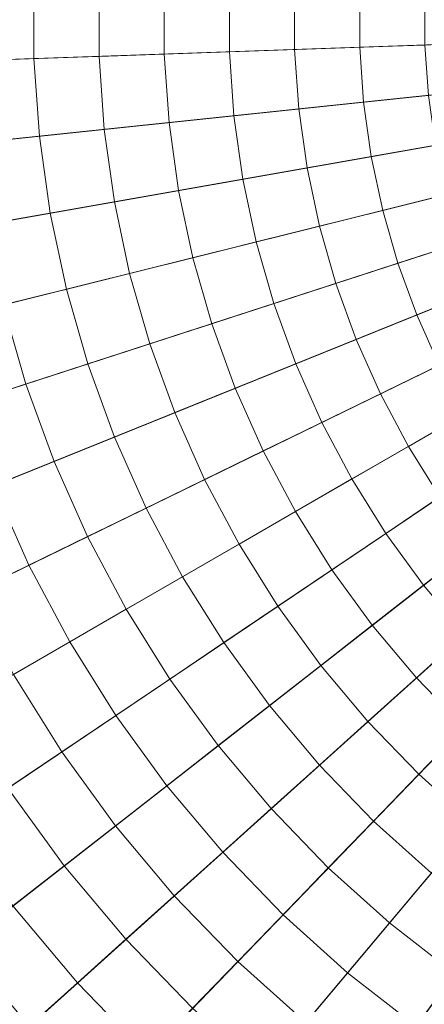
# Model space of a CAD drawing. Header units: centimetres. Extents: x -3.01 to 4.18, y -5.46 to 1.74.
# Tile 192 of 256: x 0.08 to 0.26, y -2.3 to -1.86. Entities that reach past the tile are written whole.
import ezdxf

# ---------------------------------------------------------------- set-up
doc = ezdxf.new("R2010")
doc.units = ezdxf.units.CM
doc.header["$LTSCALE"] = 2.54
doc.layers.add('Lucido design-1', color=7, linetype='Continuous')

# ---------------------------------------------------------------- blocks, each defined once
blk = doc.blocks.new('Gruppo-1')
at = {"color": 142, "linetype": 'Continuous', "lineweight": 9}
for points in [[(-0.41246, -1.82558, 36.39157), (-0.41246, -1.89534, 36.39157), (0.58636, -1.86046, 36.39157), (-0.41246, -1.82558, 36.39157)], [(0.58636, -1.86046, 37.29882), (-0.41246, -1.89534, 37.29882), (-0.41246, -1.82558, 37.29882), (0.58636, -1.86046, 37.29882)], [(-0.41246, -1.89534, 36.39157), (-0.4076, -1.96493, 36.39157), (0.58636, -1.86046, 36.39157), (-0.41246, -1.89534, 36.39157)], [(0.58636, -1.86046, 37.29882), (-0.4076, -1.96493, 37.29882), (-0.41246, -1.89534, 37.29882), (0.58636, -1.86046, 37.29882)], [(-0.4076, -1.96493, 36.39157), (-0.39789, -2.03401, 36.39157), (0.58636, -1.86046, 36.39157), (-0.4076, -1.96493, 36.39157)], [(0.58636, -1.86046, 37.29882), (-0.39789, -2.03401, 37.29882), (-0.4076, -1.96493, 37.29882), (0.58636, -1.86046, 37.29882)], [(-0.39789, -2.03401, 36.39157), (-0.38339, -2.10225, 36.39157), (0.58636, -1.86046, 36.39157), (-0.39789, -2.03401, 36.39157)], [(0.58636, -1.86046, 37.29882), (-0.38339, -2.10225, 37.29882), (-0.39789, -2.03401, 37.29882), (0.58636, -1.86046, 37.29882)], [(-0.38339, -2.10225, 36.39157), (-0.36416, -2.1693, 36.39157), (0.58636, -1.86046, 36.39157), (-0.38339, -2.10225, 36.39157)], [(0.58636, -1.86046, 37.29882), (-0.36416, -2.1693, 37.29882), (-0.38339, -2.10225, 37.29882), (0.58636, -1.86046, 37.29882)], [(-0.36416, -2.1693, 36.39157), (-0.3403, -2.23486, 36.39157), (0.58636, -1.86046, 36.39157), (-0.36416, -2.1693, 36.39157)], [(0.58636, -1.86046, 37.29882), (-0.3403, -2.23486, 37.29882), (-0.36416, -2.1693, 37.29882), (0.58636, -1.86046, 37.29882)], [(-0.3403, -2.23486, 36.39157), (-0.31193, -2.29858, 36.39157), (0.58636, -1.86046, 36.39157), (-0.3403, -2.23486, 36.39157)], [(0.58636, -1.86046, 37.29882), (-0.31193, -2.29858, 37.29882), (-0.3403, -2.23486, 37.29882), (0.58636, -1.86046, 37.29882)], [(-0.31193, -2.29858, 36.39157), (-0.27917, -2.36018, 36.39157), (0.58636, -1.86046, 36.39157), (-0.31193, -2.29858, 36.39157)], [(0.58636, -1.86046, 37.29882), (-0.27917, -2.36018, 37.29882), (-0.31193, -2.29858, 37.29882), (0.58636, -1.86046, 37.29882)], [(-0.27917, -2.36018, 36.39157), (-0.24221, -2.41934, 36.39157), (0.58636, -1.86046, 36.39157), (-0.27917, -2.36018, 36.39157)], [(0.58636, -1.86046, 37.29882), (-0.24221, -2.41934, 37.29882), (-0.27917, -2.36018, 37.29882), (0.58636, -1.86046, 37.29882)], [(-0.24221, -2.41934, 36.39157), (-0.2012, -2.47577, 36.39157), (0.58636, -1.86046, 36.39157), (-0.24221, -2.41934, 36.39157)], [(0.58636, -1.86046, 37.29882), (-0.2012, -2.47577, 37.29882), (-0.24221, -2.41934, 37.29882), (0.58636, -1.86046, 37.29882)], [(-0.2012, -2.47577, 36.39157), (-0.15636, -2.52921, 36.39157), (0.58636, -1.86046, 36.39157), (-0.2012, -2.47577, 36.39157)], [(0.58636, -1.86046, 37.29882), (-0.15636, -2.52921, 37.29882), (-0.2012, -2.47577, 37.29882), (0.58636, -1.86046, 37.29882)], [(-0.15636, -2.52921, 36.39157), (-0.1079, -2.57939, 36.39157), (0.58636, -1.86046, 36.39157), (-0.15636, -2.52921, 36.39157)], [(0.58636, -1.86046, 37.29882), (-0.1079, -2.57939, 37.29882), (-0.15636, -2.52921, 37.29882), (0.58636, -1.86046, 37.29882)], [(-0.1079, -2.57939, 36.39157), (-0.05606, -2.62607, 36.39157), (0.58636, -1.86046, 36.39157), (-0.1079, -2.57939, 36.39157)], [(0.58636, -1.86046, 37.29882), (-0.05606, -2.62607, 37.29882), (-0.1079, -2.57939, 37.29882), (0.58636, -1.86046, 37.29882)], [(-0.05606, -2.62607, 36.39157), (-0.00109, -2.66902, 36.39157), (0.58636, -1.86046, 36.39157), (-0.05606, -2.62607, 36.39157)], [(0.58636, -1.86046, 37.29882), (-0.00109, -2.66902, 37.29882), (-0.05606, -2.62607, 37.29882), (0.58636, -1.86046, 37.29882)]]:
    blk.add_polyline3d(points, dxfattribs=at)
for points in [[(-3.01007, -1.73487, 37.29766), (-3.01007, -1.98605, 37.29766), (0.5842, -1.86054, 37.29766), (0.5842, -1.86039, 37.29766)], [(0.08918, -1.8431, 38.3835), (0.08918, -1.87782, 38.3835), (0.06012, -1.87884, 38.38116), (0.06012, -1.84208, 38.38116)], [(0.11825, -1.84411, 38.38574), (0.11825, -1.87681, 38.38574), (0.08918, -1.87782, 38.3835), (0.08918, -1.8431, 38.3835)], [(0.14733, -1.84513, 38.38789), (0.14733, -1.87579, 38.38789), (0.11825, -1.87681, 38.38574), (0.11825, -1.84411, 38.38574)], [(0.17642, -1.84615, 38.38993), (0.17642, -1.87478, 38.38993), (0.14733, -1.87579, 38.38789), (0.14733, -1.84513, 38.38789)], [(0.20551, -1.84716, 38.39187), (0.20551, -1.87376, 38.39187), (0.17642, -1.87478, 38.38993), (0.17642, -1.84615, 38.38993)], [(0.23461, -1.84818, 38.39371), (0.23461, -1.87274, 38.39371), (0.20551, -1.87376, 38.39187), (0.20551, -1.84716, 38.39187)], [(0.26372, -1.84919, 38.39544), (0.26372, -1.87173, 38.39544), (0.23461, -1.87274, 38.39371), (0.23461, -1.84818, 38.39371)], [(-3.01007, -1.98605, 37.29766), (-2.99255, -2.23662, 37.29766), (0.58421, -1.86069, 37.29766), (0.5842, -1.86054, 37.29766)], [(-2.99255, -2.23662, 37.29766), (-2.95759, -2.48536, 37.29766), (0.58423, -1.86084, 37.29766), (0.58421, -1.86069, 37.29766)], [(-2.95759, -2.48536, 37.29766), (-2.90537, -2.73105, 37.29766), (0.58426, -1.86098, 37.29766), (0.58423, -1.86084, 37.29766)], [(-2.90537, -2.73105, 37.29766), (-2.83614, -2.9725, 37.29766), (0.58431, -1.86113, 37.29766), (0.58426, -1.86098, 37.29766)], [(-2.83614, -2.9725, 37.29766), (-2.75023, -3.20853, 37.29766), (0.58436, -1.86127, 37.29766), (0.58431, -1.86113, 37.29766)], [(-2.75023, -3.20853, 37.29766), (-2.64806, -3.43799, 37.29766), (0.58442, -1.86141, 37.29766), (0.58436, -1.86127, 37.29766)], [(-2.64806, -3.43799, 37.29766), (-2.53014, -3.65977, 37.29766), (0.58449, -1.86154, 37.29766), (0.58442, -1.86141, 37.29766)], [(-2.53014, -3.65977, 37.29766), (-2.39704, -3.87279, 37.29766), (0.58457, -1.86167, 37.29766), (0.58449, -1.86154, 37.29766)], [(-2.39704, -3.87279, 37.29766), (-2.24939, -4.076, 37.29766), (0.58466, -1.86179, 37.29766), (0.58457, -1.86167, 37.29766)], [(-2.24939, -4.076, 37.29766), (-2.08794, -4.26841, 37.29766), (0.58475, -1.86191, 37.29766), (0.58466, -1.86179, 37.29766)], [(-2.08794, -4.26841, 37.29766), (-1.91345, -4.4491, 37.29766), (0.58486, -1.86202, 37.29766), (0.58475, -1.86191, 37.29766)], [(-1.91345, -4.4491, 37.29766), (-1.72679, -4.61717, 37.29766), (0.58497, -1.86212, 37.29766), (0.58486, -1.86202, 37.29766)], [(-1.72679, -4.61717, 37.29766), (-1.52886, -4.77181, 37.29766), (0.58509, -1.86221, 37.29766), (0.58497, -1.86212, 37.29766)], [(-1.52886, -4.77181, 37.29766), (-1.32062, -4.91227, 37.29766), (0.58522, -1.86229, 37.29766), (0.58509, -1.86221, 37.29766)], [(-1.32062, -4.91227, 37.29766), (-1.10309, -5.03786, 37.29766), (0.58535, -1.86237, 37.29766), (0.58522, -1.86229, 37.29766)], [(-1.10309, -5.03786, 37.29766), (-0.87733, -5.14797, 37.29766), (0.58548, -1.86244, 37.29766), (0.58535, -1.86237, 37.29766)], [(-0.87733, -5.14797, 37.29766), (-0.64444, -5.24206, 37.29766), (0.58562, -1.86249, 37.29766), (0.58548, -1.86244, 37.29766)], [(-0.64444, -5.24206, 37.29766), (-0.40555, -5.31968, 37.29766), (0.58577, -1.86254, 37.29766), (0.58562, -1.86249, 37.29766)], [(-0.40555, -5.31968, 37.29766), (-0.16184, -5.38045, 37.29766), (0.58591, -1.86258, 37.29766), (0.58577, -1.86254, 37.29766)], [(-0.16184, -5.38045, 37.29766), (0.08553, -5.42407, 37.29766), (0.58606, -1.8626, 37.29766), (0.58591, -1.86258, 37.29766)], [(0.08553, -5.42407, 37.29766), (0.33533, -5.45032, 37.29766), (0.58621, -1.86262, 37.29766), (0.58606, -1.8626, 37.29766)], [(0.23461, -1.87274, 38.39371), (0.23633, -1.89725, 38.39371), (0.20737, -1.90029, 38.39187), (0.20551, -1.87376, 38.39187)], [(0.26372, -1.87173, 38.39544), (0.26529, -1.89421, 38.39544), (0.23633, -1.89725, 38.39371), (0.23461, -1.87274, 38.39371)], [(0.11825, -1.87681, 38.38574), (0.12053, -1.90942, 38.38574), (0.0916, -1.91246, 38.3835), (0.08918, -1.87782, 38.3835)], [(0.14733, -1.87579, 38.38789), (0.14947, -1.90638, 38.38789), (0.12053, -1.90942, 38.38574), (0.11825, -1.87681, 38.38574)], [(0.17642, -1.87478, 38.38993), (0.17842, -1.90334, 38.38993), (0.14947, -1.90638, 38.38789), (0.14733, -1.87579, 38.38789)], [(0.20551, -1.87376, 38.39187), (0.20737, -1.90029, 38.39187), (0.17842, -1.90334, 38.38993), (0.17642, -1.87478, 38.38993)], [(0.08918, -1.87782, 38.3835), (0.0916, -1.91246, 38.3835), (0.06268, -1.9155, 38.38116), (0.06012, -1.87884, 38.38116)], [(0.26529, -1.89421, 38.39544), (0.26843, -1.91652, 38.39544), (0.23975, -1.92158, 38.39371), (0.23633, -1.89725, 38.39371)], [(0.23633, -1.89725, 38.39371), (0.23975, -1.92158, 38.39371), (0.21107, -1.92663, 38.39187), (0.20737, -1.90029, 38.39187)], [(0.17842, -1.90334, 38.38993), (0.1824, -1.93169, 38.38993), (0.15374, -1.93674, 38.38789), (0.14947, -1.90638, 38.38789)], [(0.20737, -1.90029, 38.39187), (0.21107, -1.92663, 38.39187), (0.1824, -1.93169, 38.38993), (0.17842, -1.90334, 38.38993)], [(0.14947, -1.90638, 38.38789), (0.15374, -1.93674, 38.38789), (0.12508, -1.9418, 38.38574), (0.12053, -1.90942, 38.38574)], [(0.0916, -1.91246, 38.3835), (0.09644, -1.94685, 38.3835), (0.0678, -1.9519, 38.38116), (0.06268, -1.9155, 38.38116)], [(0.12053, -1.90942, 38.38574), (0.12508, -1.9418, 38.38574), (0.09644, -1.94685, 38.3835), (0.0916, -1.91246, 38.3835)], [(0.26843, -1.91652, 38.39544), (0.27311, -1.93856, 38.39544), (0.24485, -1.94561, 38.39371), (0.23975, -1.92158, 38.39371)], [(0.23975, -1.92158, 38.39371), (0.24485, -1.94561, 38.39371), (0.2166, -1.95265, 38.39187), (0.21107, -1.92663, 38.39187)], [(0.21107, -1.92663, 38.39187), (0.2166, -1.95265, 38.39187), (0.18835, -1.9597, 38.38993), (0.1824, -1.93169, 38.38993)], [(0.1824, -1.93169, 38.38993), (0.18835, -1.9597, 38.38993), (0.16011, -1.96674, 38.38789), (0.15374, -1.93674, 38.38789)], [(0.15374, -1.93674, 38.38789), (0.16011, -1.96674, 38.38789), (0.13188, -1.97378, 38.38574), (0.12508, -1.9418, 38.38574)], [(0.27311, -1.93856, 38.39544), (0.27932, -1.96022, 38.39544), (0.25163, -1.96922, 38.39371), (0.24485, -1.94561, 38.39371)], [(0.12508, -1.9418, 38.38574), (0.13188, -1.97378, 38.38574), (0.10366, -1.98081, 38.3835), (0.09644, -1.94685, 38.3835)], [(0.09644, -1.94685, 38.3835), (0.10366, -1.98081, 38.3835), (0.07544, -1.98785, 38.38116), (0.0678, -1.9519, 38.38116)], [(0.24485, -1.94561, 38.39371), (0.25163, -1.96922, 38.39371), (0.22393, -1.97822, 38.39187), (0.2166, -1.95265, 38.39187)], [(0.2166, -1.95265, 38.39187), (0.22393, -1.97822, 38.39187), (0.19625, -1.98722, 38.38993), (0.18835, -1.9597, 38.38993)], [(0.18835, -1.9597, 38.38993), (0.19625, -1.98722, 38.38993), (0.16857, -1.99621, 38.38789), (0.16011, -1.96674, 38.38789)], [(0.27932, -1.96022, 38.39544), (0.28703, -1.9814, 38.39544), (0.26003, -1.99231, 38.39371), (0.25163, -1.96922, 38.39371)], [(0.16011, -1.96674, 38.38789), (0.16857, -1.99621, 38.38789), (0.14089, -2.0052, 38.38574), (0.13188, -1.97378, 38.38574)], [(0.25163, -1.96922, 38.39371), (0.26003, -1.99231, 38.39371), (0.23303, -2.00322, 38.39187), (0.22393, -1.97822, 38.39187)], [(0.13188, -1.97378, 38.38574), (0.14089, -2.0052, 38.38574), (0.11323, -2.01419, 38.3835), (0.10366, -1.98081, 38.3835)], [(0.22393, -1.97822, 38.39187), (0.23303, -2.00322, 38.39187), (0.20604, -2.01412, 38.38993), (0.19625, -1.98722, 38.38993)], [(0.10366, -1.98081, 38.3835), (0.11323, -2.01419, 38.3835), (0.08557, -2.02318, 38.38116), (0.07544, -1.98785, 38.38116)], [(0.28703, -1.9814, 38.39544), (0.2962, -2.00198, 38.39544), (0.27002, -2.01475, 38.39371), (0.26003, -1.99231, 38.39371)], [(0.19625, -1.98722, 38.38993), (0.20604, -2.01412, 38.38993), (0.17905, -2.02502, 38.38789), (0.16857, -1.99621, 38.38789)], [(0.07544, -1.98785, 38.38116), (0.08557, -2.02318, 38.38116), (0.05792, -2.03216, 38.37871), (0.04723, -1.99488, 38.37871)], [(0.16857, -1.99621, 38.38789), (0.17905, -2.02502, 38.38789), (0.15207, -2.03592, 38.38574), (0.14089, -2.0052, 38.38574)], [(0.26003, -1.99231, 38.39371), (0.27002, -2.01475, 38.39371), (0.24385, -2.02752, 38.39187), (0.23303, -2.00322, 38.39187)], [(0.14089, -2.0052, 38.38574), (0.15207, -2.03592, 38.38574), (0.1251, -2.04682, 38.3835), (0.11323, -2.01419, 38.3835)], [(0.23303, -2.00322, 38.39187), (0.24385, -2.02752, 38.39187), (0.21768, -2.04028, 38.38993), (0.20604, -2.01412, 38.38993)], [(0.11323, -2.01419, 38.3835), (0.1251, -2.04682, 38.3835), (0.09814, -2.05772, 38.38116), (0.08557, -2.02318, 38.38116)], [(0.20604, -2.01412, 38.38993), (0.21768, -2.04028, 38.38993), (0.19152, -2.05304, 38.38789), (0.17905, -2.02502, 38.38789)], [(0.27002, -2.01475, 38.39371), (0.28155, -2.03644, 38.39371), (0.25634, -2.051, 38.39187), (0.24385, -2.02752, 38.39187)], [(0.08557, -2.02318, 38.38116), (0.09814, -2.05772, 38.38116), (0.07118, -2.06861, 38.37871), (0.05792, -2.03216, 38.37871)], [(0.17905, -2.02502, 38.38789), (0.19152, -2.05304, 38.38789), (0.16537, -2.06579, 38.38574), (0.15207, -2.03592, 38.38574)], [(0.24385, -2.02752, 38.39187), (0.25634, -2.051, 38.39187), (0.23113, -2.06556, 38.38993), (0.21768, -2.04028, 38.38993)], [(0.15207, -2.03592, 38.38574), (0.16537, -2.06579, 38.38574), (0.13923, -2.07854, 38.3835), (0.1251, -2.04682, 38.3835)], [(0.21768, -2.04028, 38.38993), (0.23113, -2.06556, 38.38993), (0.20592, -2.08011, 38.38789), (0.19152, -2.05304, 38.38789)], [(0.28155, -2.03644, 38.39371), (0.29457, -2.05728, 38.39371), (0.27043, -2.07356, 38.39187), (0.25634, -2.051, 38.39187)], [(0.1251, -2.04682, 38.3835), (0.13923, -2.07854, 38.3835), (0.11309, -2.09129, 38.38116), (0.09814, -2.05772, 38.38116)], [(0.19152, -2.05304, 38.38789), (0.20592, -2.08011, 38.38789), (0.18072, -2.09466, 38.38574), (0.16537, -2.06579, 38.38574)], [(0.25634, -2.051, 38.39187), (0.27043, -2.07356, 38.39187), (0.2463, -2.08984, 38.38993), (0.23113, -2.06556, 38.38993)], [(0.09814, -2.05772, 38.38116), (0.11309, -2.09129, 38.38116), (0.08696, -2.10404, 38.37871), (0.07118, -2.06861, 38.37871)], [(0.16537, -2.06579, 38.38574), (0.18072, -2.09466, 38.38574), (0.15553, -2.1092, 38.3835), (0.13923, -2.07854, 38.3835)], [(0.23113, -2.06556, 38.38993), (0.2463, -2.08984, 38.38993), (0.22217, -2.10611, 38.38789), (0.20592, -2.08011, 38.38789)], [(0.07118, -2.06861, 38.37871), (0.08696, -2.10404, 38.37871), (0.06083, -2.11678, 38.37617), (0.04423, -2.07949, 38.37617)], [(0.27043, -2.07356, 38.39187), (0.28607, -2.09508, 38.39187), (0.26313, -2.113, 38.38993), (0.2463, -2.08984, 38.38993)], [(0.13923, -2.07854, 38.3835), (0.15553, -2.1092, 38.3835), (0.13034, -2.12374, 38.38116), (0.11309, -2.09129, 38.38116)], [(0.20592, -2.08011, 38.38789), (0.22217, -2.10611, 38.38789), (0.19805, -2.12238, 38.38574), (0.18072, -2.09466, 38.38574)], [(0.11309, -2.09129, 38.38116), (0.13034, -2.12374, 38.38116), (0.10516, -2.13828, 38.37871), (0.08696, -2.10404, 38.37871)], [(0.2463, -2.08984, 38.38993), (0.26313, -2.113, 38.38993), (0.24019, -2.13092, 38.38789), (0.22217, -2.10611, 38.38789)], [(0.18072, -2.09466, 38.38574), (0.19805, -2.12238, 38.38574), (0.17393, -2.13865, 38.3835), (0.15553, -2.1092, 38.3835)], [(0.28607, -2.09508, 38.39187), (0.30316, -2.11545, 38.39187), (0.28153, -2.13493, 38.38993), (0.26313, -2.113, 38.38993)], [(0.08696, -2.10404, 38.37871), (0.10516, -2.13828, 38.37871), (0.07999, -2.15281, 38.37617), (0.06083, -2.11678, 38.37617)], [(0.22217, -2.10611, 38.38789), (0.24019, -2.13092, 38.38789), (0.21726, -2.14883, 38.38574), (0.19805, -2.12238, 38.38574)], [(0.15553, -2.1092, 38.3835), (0.17393, -2.13865, 38.3835), (0.14982, -2.15491, 38.38116), (0.13034, -2.12374, 38.38116)], [(0.26313, -2.113, 38.38993), (0.28153, -2.13493, 38.38993), (0.2599, -2.15441, 38.38789), (0.24019, -2.13092, 38.38789)], [(0.13034, -2.12374, 38.38116), (0.14982, -2.15491, 38.38116), (0.12572, -2.17117, 38.37871), (0.10516, -2.13828, 38.37871)], [(0.19805, -2.12238, 38.38574), (0.21726, -2.14883, 38.38574), (0.19434, -2.16674, 38.3835), (0.17393, -2.13865, 38.3835)], [(0.24019, -2.13092, 38.38789), (0.2599, -2.15441, 38.38789), (0.23828, -2.17388, 38.38574), (0.21726, -2.14883, 38.38574)], [(0.28153, -2.13493, 38.38993), (0.30142, -2.15553, 38.38993), (0.2812, -2.17646, 38.38789), (0.2599, -2.15441, 38.38789)], [(0.10516, -2.13828, 38.37871), (0.12572, -2.17117, 38.37871), (0.10162, -2.18742, 38.37617), (0.07999, -2.15281, 38.37617)], [(0.17393, -2.13865, 38.3835), (0.19434, -2.16674, 38.3835), (0.17142, -2.18465, 38.38116), (0.14982, -2.15491, 38.38116)], [(0.21726, -2.14883, 38.38574), (0.23828, -2.17388, 38.38574), (0.21666, -2.19334, 38.3835), (0.19434, -2.16674, 38.3835)], [(0.07999, -2.15281, 38.37617), (0.10162, -2.18742, 38.37617), (0.07753, -2.20367, 38.37352), (0.05483, -2.16734, 38.37352)], [(0.2599, -2.15441, 38.38789), (0.2812, -2.17646, 38.38789), (0.26099, -2.19739, 38.38574), (0.23828, -2.17388, 38.38574)], [(0.14982, -2.15491, 38.38116), (0.17142, -2.18465, 38.38116), (0.14851, -2.20255, 38.37871), (0.12572, -2.17117, 38.37871)], [(0.19434, -2.16674, 38.3835), (0.21666, -2.19334, 38.3835), (0.19505, -2.2128, 38.38116), (0.17142, -2.18465, 38.38116)], [(0.12572, -2.17117, 38.37871), (0.14851, -2.20255, 38.37871), (0.12561, -2.22044, 38.37617), (0.10162, -2.18742, 38.37617)], [(0.23828, -2.17388, 38.38574), (0.26099, -2.19739, 38.38574), (0.24078, -2.21832, 38.3835), (0.21666, -2.19334, 38.3835)], [(0.2812, -2.17646, 38.38789), (0.30399, -2.19698, 38.38789), (0.28528, -2.21927, 38.38574), (0.26099, -2.19739, 38.38574)], [(0.17142, -2.18465, 38.38116), (0.19505, -2.2128, 38.38116), (0.17344, -2.23226, 38.37871), (0.14851, -2.20255, 38.37871)], [(0.10162, -2.18742, 38.37617), (0.12561, -2.22044, 38.37617), (0.10271, -2.23833, 38.37352), (0.07753, -2.20367, 38.37352)], [(0.21666, -2.19334, 38.3835), (0.24078, -2.21832, 38.3835), (0.22058, -2.23924, 38.38116), (0.19505, -2.2128, 38.38116)], [(0.26099, -2.19739, 38.38574), (0.28528, -2.21927, 38.38574), (0.26659, -2.24155, 38.3835), (0.24078, -2.21832, 38.3835)], [(0.14851, -2.20255, 38.37871), (0.17344, -2.23226, 38.37871), (0.15184, -2.2517, 38.37617), (0.12561, -2.22044, 38.37617)], [(0.07753, -2.20367, 38.37352), (0.10271, -2.23833, 38.37352), (0.07982, -2.25621, 38.37078), (0.05345, -2.21991, 38.37078)], [(0.19505, -2.2128, 38.38116), (0.22058, -2.23924, 38.38116), (0.20038, -2.26015, 38.37871), (0.17344, -2.23226, 38.37871)], [(0.12561, -2.22044, 38.37617), (0.15184, -2.2517, 38.37617), (0.13025, -2.27115, 38.37352), (0.10271, -2.23833, 38.37352)], [(0.24078, -2.21832, 38.3835), (0.26659, -2.24155, 38.3835), (0.24789, -2.26383, 38.38116), (0.22058, -2.23924, 38.38116)], [(0.17344, -2.23226, 38.37871), (0.20038, -2.26015, 38.37871), (0.18019, -2.28106, 38.37617), (0.15184, -2.2517, 38.37617)], [(0.10271, -2.23833, 38.37352), (0.13025, -2.27115, 38.37352), (0.10866, -2.29058, 38.37078), (0.07982, -2.25621, 38.37078)], [(0.22058, -2.23924, 38.38116), (0.24789, -2.26383, 38.38116), (0.2292, -2.2861, 38.37871), (0.20038, -2.26015, 38.37871)], [(0.26659, -2.24155, 38.3835), (0.29395, -2.26293, 38.3835), (0.27685, -2.28646, 38.38116), (0.24789, -2.26383, 38.38116)], [(0.15184, -2.2517, 38.37617), (0.18019, -2.28106, 38.37617), (0.16001, -2.30196, 38.37352), (0.13025, -2.27115, 38.37352)], [(0.07982, -2.25621, 38.37078), (0.10866, -2.29058, 38.37078), (0.08709, -2.31001, 38.36793), (0.05694, -2.27409, 38.36793)], [(0.20038, -2.26015, 38.37871), (0.2292, -2.2861, 38.37871), (0.21052, -2.30837, 38.37617), (0.18019, -2.28106, 38.37617)], [(0.24789, -2.26383, 38.38116), (0.27685, -2.28646, 38.38116), (0.25977, -2.30998, 38.37871), (0.2292, -2.2861, 38.37871)], [(0.13025, -2.27115, 38.37352), (0.16001, -2.30196, 38.37352), (0.13983, -2.32286, 38.37078), (0.10866, -2.29058, 38.37078)], [(0.05694, -2.27409, 38.36793), (0.08709, -2.31001, 38.36793), (0.06551, -2.32943, 38.36498), (0.03407, -2.29196, 38.36498)], [(0.18019, -2.28106, 38.37617), (0.21052, -2.30837, 38.37617), (0.19184, -2.33063, 38.37352), (0.16001, -2.30196, 38.37352)], [(0.2292, -2.2861, 38.37871), (0.25977, -2.30998, 38.37871), (0.24268, -2.3335, 38.37617), (0.21052, -2.30837, 38.37617)], [(0.27685, -2.28646, 38.38116), (0.30732, -2.30701, 38.38116), (0.29192, -2.33167, 38.37871), (0.25977, -2.30998, 38.37871)], [(0.10866, -2.29058, 38.37078), (0.13983, -2.32286, 38.37078), (0.11966, -2.34374, 38.36793), (0.08709, -2.31001, 38.36793)]]:
    blk.add_3dface(points, dxfattribs=at)

msp = doc.modelspace()

# ---------------------------------------------------------------- block references
at = {"layer": 'Lucido design-1', "color": 7}
msp.add_blockref('Gruppo-1', (0, 0), dxfattribs=at)

doc.saveas('drawing.dxf')
